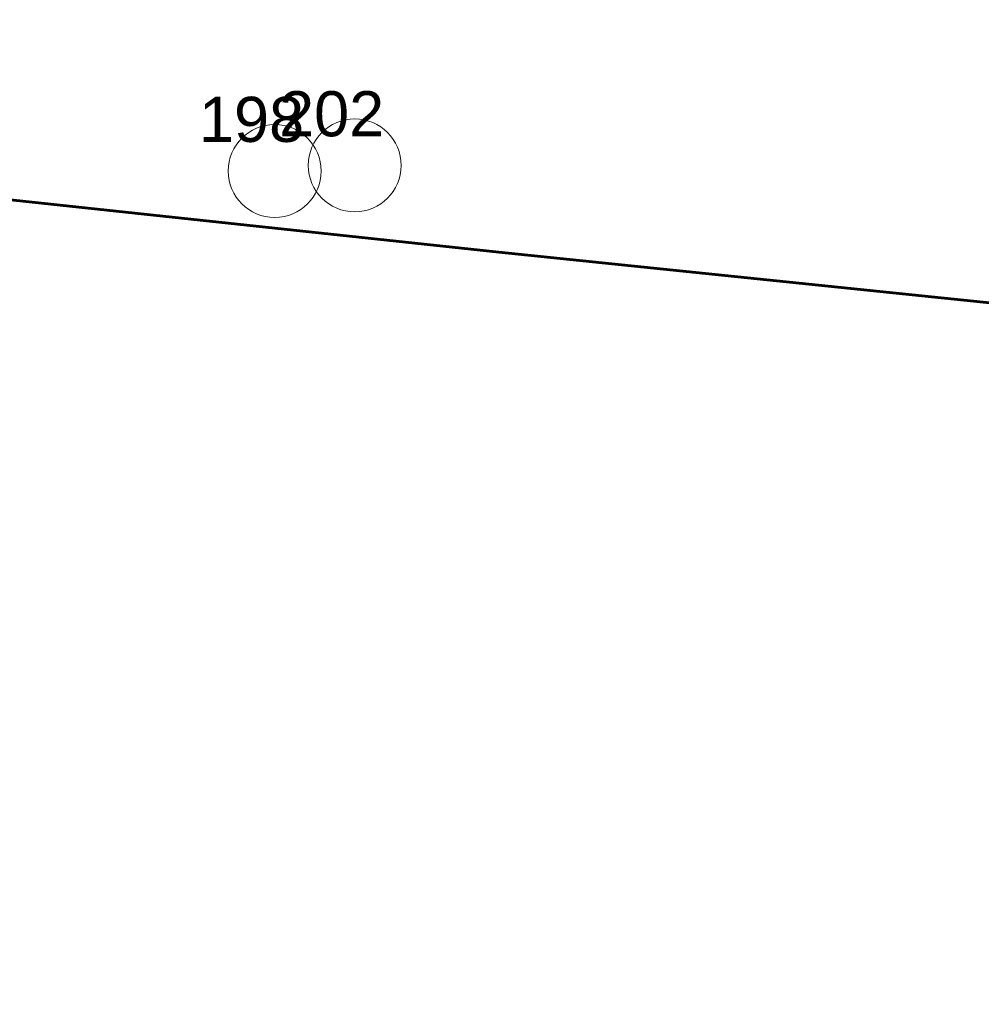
# Model space of a CAD drawing. Header units: metres. Extents: x 179483 to 180084, y 582739 to 582904.
# Tile 35 of 205: x 179734 to 179760, y 582739 to 582765. Entities that reach past the tile are written whole.
import ezdxf

# ---------------------------------------------------------------- set-up
doc = ezdxf.new("R2010")
doc.units = ezdxf.units.M
doc.layers.get('0').update_dxf_attribs({"linetype": 'CONTINUOUS', "lineweight": 9})
for name, color, linetype, lineweight in [('TA - OPSPORINGSGEBIED', 5, 'CONTINUOUS', 60), ('TA - VERDACHT_OBJECT', 1, 'CONTINUOUS', 18), ('TA - VRIJGEGEVEN TOT 4M-MV', 3, 'CONTINUOUS', 18)]:
    doc.layers.add(name, color=color, linetype=linetype, lineweight=lineweight)
doc.styles.get("Standard").update_dxf_attribs({"font": 'arial.ttf'})

# ---------------------------------------------------------------- blocks, each defined once
blk = doc.blocks.new('Object')
at = {"lineweight": 20}
blk.add_circle((0, 0), 1.236, dxfattribs=at)
at = {"color": 7}
blk.add_attdef('1', (-2.48, 0.774), '', height=1.2, dxfattribs=at)

msp = doc.modelspace()

# ---------------------------------------------------------------- linework, layer by layer
at = {"layer": 'TA - OPSPORINGSGEBIED', "linetype": 'ByBlock'}
msp.add_lwpolyline([(179927.254, 582739.281), (179910.33, 582741.118), (179892.488, 582743.086), (179880.091, 582744.857), (179872.022, 582745.382), (179839.253, 582748.908), (179827.371, 582750.072), (179823.319, 582750.458), (179792.149, 582753.211), (179787.18, 582755.119), (179746.815, 582759.279), (179689.127, 582765.465)], dxfattribs=at)
at = {"layer": 'TA - VRIJGEGEVEN TOT 4M-MV'}
msp.add_lwpolyline([(179689.127, 582765.465), (179746.815, 582759.279), (179787.18, 582755.119), (179792.149, 582753.211)], dxfattribs=at)

# ---------------------------------------------------------------- block references
at = {"layer": 'TA - VERDACHT_OBJECT', "linetype": 'ByBlock'}
for p, values in [((179742.98, 582761.59), {'1': ' 202'}), ((179740.85, 582761.44), {'1': ' 198'})]:
    msp.add_blockref('Object', p, dxfattribs=at).add_auto_attribs(values)

doc.saveas('drawing.dxf')
